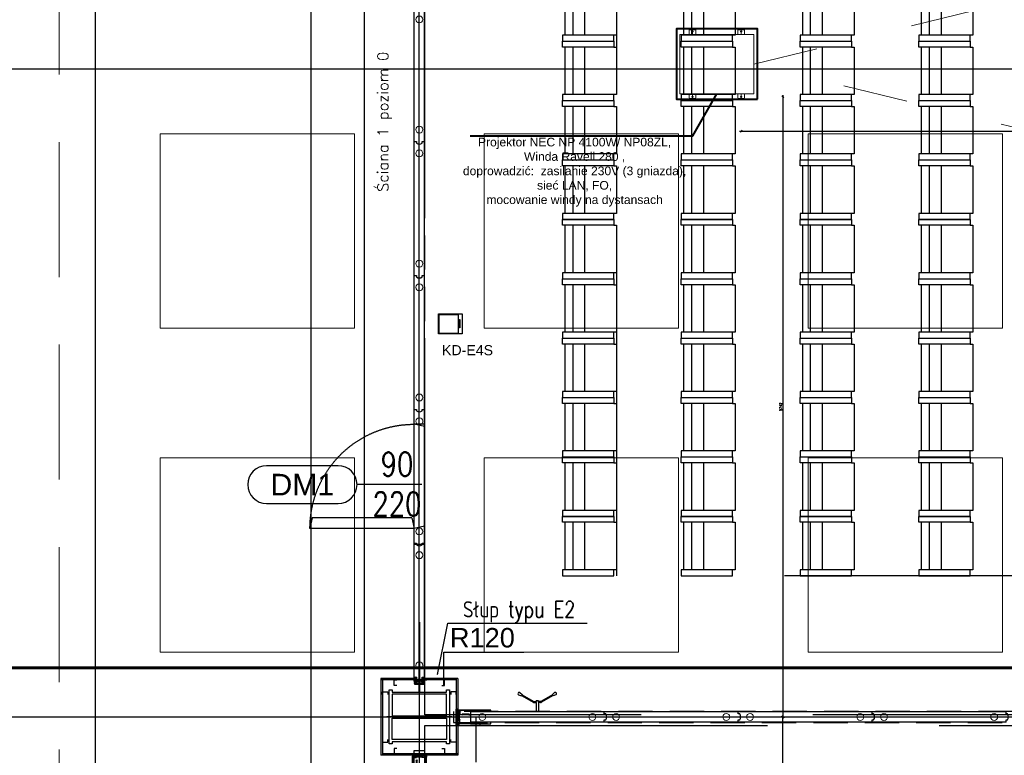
# Model space of a CAD drawing. Header units: centimetres. Extents: x -228435 to 111511, y -89367 to 428125.
# Tile 143 of 219: x -14240 to -5124, y 40645 to 47456. Entities that reach past the tile are written whole.
import ezdxf
from ezdxf.enums import TextEntityAlignment as Align
from ezdxf.xclip import XClip

# ---------------------------------------------------------------- set-up
doc = ezdxf.new("R2010")
doc.units = ezdxf.units.CM
doc.header["$LTSCALE"] = 50
doc.header["$XCLIPFRAME"] = 0
doc.header["$PDMODE"] = 35
doc.header["$PDSIZE"] = 0.1
for name, pattern in [('0_II 10 sal$0$HIDDEN', [9.525, 6.35, -3.175]), ('Balustrady$0$DASHED', [0.75, 0.5, -0.25]), ('CENTER', [2, 1.25, -0.25, 0.25, -0.25]), ('DASHDOT', [25.4, 12.7, -6.35, 0, -6.35]), ('DASHDOT2', [12.7, 6.35, -3.175, 0, -3.175]), ('DIN_STRICHPUNKT', [10.7, 5, -2.5, 0.7, -2.5]), ('HIDDEN', [9.525, 6.35, -3.175]), ('HIDDENX2', [19.05, 12.7, -6.35]), ('Kondygnacja +0$0$DASHDOT2', [12.7, 6.35, -3.175, 0, -3.175]), ('Kondygnacja -1$0$ACAD_ISO03W100', [30, 12, -18])]:
    doc.linetypes.add(name, pattern=pattern)
doc.layers.get('0').update_dxf_attribs({"color": 8})
doc.layers.get('DEFPOINTS').update_dxf_attribs({"color": 8})
for name, color, linetype in [('0_II 10 sal$0$ARCH_INFO_ETYK_DRZWI', 8, 'Continuous'), ('0_II 10 sal$0$ARCH_SIEDZENIA', 8, 'Continuous'), ('0_II 10 sal$0$ARCH_STROP', 8, 'Continuous'), ('0_II 10 sal$0$ARCH_WYPOSAŻENIE_INNE', 8, 'Continuous'), ('0_II 10 sal$0$ARCH_ŚCIANY_PRZESUWNE', 8, 'Continuous'), ('3', 8, 'Continuous'), ('ACHSEN', 8, 'DIN_STRICHPUNKT'), ('ARCH_GK', 8, 'Continuous'), ('ARCH_INFO_ODPORNOŚĆ OGNIOWA', 8, 'Continuous'), ('ARCH_INFO_OPISY', 8, 'Continuous'), ('ARCH_INFO_OSIE_IST', 8, 'DASHDOT2'), ('ARCH_SZYNY', 8, 'Continuous'), ('ARCH_WYKŁADZINA', 8, 'Continuous'), ('HUFCOR', 8, 'Continuous'), ('Hufcor szyny', 8, 'Kondygnacja +0$0$DASHDOT2'), ('Kondygnacja +0$0$ARCH_GK', 8, 'Continuous'), ('Kondygnacja +0$0$ARCH_INFO_ODPORNOŚĆ OGNIOWA', 8, 'Continuous'), ('Kondygnacja +0$0$ARCH_PROFILE', 8, 'Continuous'), ('Kondygnacja +0$0$ARCH_STAL_IST', 8, 'Continuous'), ('Kondygnacja +0$0$ARCH_ŚCIANY_PRZESUWNE', 8, 'Continuous'), ('KÖRPERKANTE', 8, 'Continuous'), ('Osie rzutów$0$ARCH_INFO_OSIE_OPISY_IST', 8, 'Continuous'), ('PANELE', 8, 'Continuous'), ('RYSUNKOWE_XREF', 8, 'Continuous'), ('SCHRAFFUR', 8, 'Continuous'), ('tabela', 8, 'Continuous'), ('VOLL', 8, 'Continuous')]:
    doc.layers.add(name, color=color, linetype=linetype)
for name, color, linetype, lineweight in [('2', 8, 'Continuous', 0), ('_SP KORYTA', 8, 'Continuous', 25), ('ARCH_LINIE PRZEKROJOWE', 8, 'Continuous', 25), ('ARCH_SUFITY_PODWIESZANE', 8, 'HIDDENX2', 9), ('osie', 8, 'CENTER', 13), ('SYSTEMY AV', 8, 'Continuous', 13), ('Wymiary', 8, 'Continuous', 15)]:
    doc.layers.add(name, color=color, linetype=linetype, lineweight=lineweight)
doc.layers.get('HUFCOR').off()
doc.styles.add('-1 sale konferencyjne$0$Arial', font='ARIAL.TTF')
doc.styles.add('0_II 10 sal$0$Arial', font='ARIAL.TTF')
doc.styles.add('0_II 10 sal$0$Romans', font='Romans.shx')
doc.styles.add('Arial', font='ARIAL.TTF')
doc.styles.add('Kondygnacja +0$0$Arial', font='ARIAL.TTF')
doc.styles.add('Kondygnacja +0$0$Standard', font='txt')
doc.styles.add('Romans', font='Romans.shx')
doc.styles.add('ROMANS-50-CM', font='romans.shx', dxfattribs={"width": 0.8, "height": 10})
doc.linetypes.add('SZYNA_LINE', pattern='A,12.7,-7.75,["SZYNA",Standard,S=2.54,R=0,X=-5.95,Y=-1.27],-7.75', length=28.2)
doc.dimstyles.new('ISO-25', dxfattribs={"dimtxt": 2.5, "dimasz": 2.5, "dimexe": 1.25, "dimexo": 0.625, "dimtad": 1, "dimtxsty": 'Standard', "dimcen": 2.5, "dimadec": 0, "dimazin": 0, "dimtfac": 1, "dimtmove": 0, "dimatfit": 3, "dimfxl": 0, "dimarcsym": 0})
doc.dimstyles.new('Kondygnacja +0$0$ISO-25', dxfattribs={"dimtxt": 2.5, "dimasz": 2.5, "dimexe": 1.25, "dimexo": 0.625, "dimtad": 1, "dimtxsty": 'Kondygnacja +0$0$Standard', "dimcen": 2.5, "dimadec": 0, "dimazin": 0, "dimtfac": 1, "dimtmove": 0, "dimatfit": 3, "dimfxl": 0, "dimarcsym": 0})
doc.dimstyles.new('Wymiary 1-200', dxfattribs={"dimtxt": 22, "dimasz": 20, "dimexe": 10, "dimexo": 0, "dimgap": 8, "dimtad": 1, "dimrnd": 0.5, "dimzin": 12, "dimdsep": 46, "dimtxsty": 'Romans', "dimblk": 'OBLIQUE', "dimcen": 0.5, "dimdle": 15, "dimclrt": 55, "dimazin": 0, "dimtfac": 1, "dimtmove": 1, "dimatfit": 3, "dimfxl": 0, "dimtolj": 1, "dimtzin": 0, "dimarcsym": 0})

# ---------------------------------------------------------------- blocks, each defined once
blk = doc.blocks.new('Linie przekrojowe')
at = {"layer": 'ARCH_LINIE PRZEKROJOWE', "linetype": 'DASHDOT', "ltscale": 5, "const_width": 3, "flags": 128}
blk.add_lwpolyline([(4872.32, 8645.5), (13243.79, 8645.5)], dxfattribs=at)
blk = doc.blocks.new('SU Lampy kwadratowe +0')
at = {"layer": 'ARCH_SUFITY_PODWIESZANE', "ltscale": 2.5}
for points in [[(10820, 9140), (11000, 9140), (11000, 8960), (10820, 8960)], [(11120, 9140), (11300, 9140), (11300, 8960), (11120, 8960)], [(11420, 9140), (11600, 9140), (11600, 8960), (11420, 8960)], [(10820, 8840), (11000, 8840), (11000, 8660), (10820, 8660)], [(11120, 8840), (11300, 8840), (11300, 8660), (11120, 8660)], [(11420, 8840), (11600, 8840), (11600, 8660), (11420, 8660)]]:
    blk.add_lwpolyline(points, close=True, dxfattribs=at)
blk = doc.blocks.new('0_II 10 sal$0$T-drzwi_lewe-200')
at = {"layer": '0_II 10 sal$0$ARCH_INFO_ETYK_DRZWI'}
blk.add_line((0, 0), (-60, 0), dxfattribs=at)
blk.add_lwpolyline([(-77.5, 17.5), (-143.68, 17.5, 1), (-143.68, -17.5), (-77.5, -17.5, 1)], format="xyb", close=True, dxfattribs=at)
at = {"layer": '0_II 10 sal$0$ARCH_INFO_ETYK_DRZWI', "color": 1, "style": '0_II 10 sal$0$Arial'}
blk.add_attdef('ADS_DRZWI:ODPORNOŚĆ_OGNIOWA', text='', height=20, rotation=90, dxfattribs=at).set_placement((56.44, 0.12), align=Align.BOTTOM_CENTER)
at = {"layer": '0_II 10 sal$0$ARCH_INFO_ETYK_DRZWI', "style": '0_II 10 sal$0$Romans', "width": 0.8}
for tag, p in [('ADS_DRZWI:SZEROKOŚĆ', (-23, 7.91)), ('ADS_DRZWI:WYSOKOŚĆ', (-23, -29))]:
    blk.add_attdef(tag, text='', height=22, dxfattribs=at).set_placement(p, align=Align.CENTER)
at = {"layer": '0_II 10 sal$0$ARCH_INFO_ETYK_DRZWI', "style": '0_II 10 sal$0$Arial'}
blk.add_attdef('ADS_DRZWI:SYMBOL', text='', height=20, dxfattribs=at).set_placement((-110.59, 0), align=Align.MIDDLE)
blk = doc.blocks.new('Kondygnacja +0$0$_Dot')
at = {"color": 0, "linetype": 'ByBlock', "lineweight": -2}
blk.add_line((-0.5, 0), (-1, 0), dxfattribs=at)
at = {"color": 0, "linetype": 'ByBlock', "const_width": 0.5}
blk.add_lwpolyline([(-0.25, 0, 1), (0.25, 0, 1)], format="xyb", close=True, dxfattribs=at)
blk = doc.blocks.new('A$C50B549AF')
at = {"layer": 'ARCH_SZYNY', "linetype": 'SZYNA_LINE', "ltscale": 2.5}
for p, q in [((4811.49, 3623.4, 630), (4811.49, 4764.9, 630)), ((4760.84, 1816.81, 23.41), (4760.84, 4748.16, 1260)), ((4846.99, 3600.4, 630), (5983.49, 3600.4, 630)), ((4863.72, 3600.4, 1260), (4863.72, 3558.45, 1260))]:
    blk.add_line(p, q, dxfattribs=at)
blk = doc.blocks.new('*U520')
at = {"layer": 'PANELE'}
for points in [[(0, 0), (0, -21), (-14, -21)], [(0, 0), (1240, 0)], [(1240, 0), (1240, -21), (1226, -21)], [(-14, -76), (0, -76), (0, -97)], [(1226, -76), (1240, -76), (1240, -97)], [(0, -97), (1240, -97)]]:
    blk.add_lwpolyline(points, dxfattribs=at)
for centre in [(23.5, -48.5), (1263.5, -48.5)]:
    blk.add_arc(centre, 46.5, 143.75628, 216.24372, dxfattribs=at)
at = {"layer": 'Wymiary'}
for centre in [(110, -48.5), (1130, -48.5)]:
    blk.add_circle(centre, 32, dxfattribs=at)
blk = doc.blocks.new('drzwi')
at = {"linetype": 'HIDDEN', "ltscale": 20}
for p, q in [((158, 97), (138, 0)), ((158, 97), (1082, 97)), ((1082, 97), (1102, 0)), ((138, 0), (1102, 0)), ((235, -20), (138, 0)), ((138, 0), (138, -964)), ((235, -20), (235, -944)), ((235, -944), (138, -964))]:
    blk.add_line(p, q, dxfattribs=at)
blk.add_arc((138, 0), 964, 270, 0, dxfattribs=at)
blk = doc.blocks.new('BEDIENHEBEL')
at = {"layer": 'KÖRPERKANTE'}
for p, q in [((-10, -85), (-10, 0)), ((-10, 0), (10, 0)), ((10, -85), (10, 0)), ((-145.3, -148.8), (-38.2, -87)), ((-30.7, -85), (-10, -85)), ((30.7, -85), (10, -85)), ((145.3, -148.8), (38.2, -87)), ((-172.8, -156.1), (-147.6, -146.7)), ((-160.3, -177.7), (-139.6, -160.6)), ((-139.3, -159.2), (-146.3, -147.1)), ((-140.3, -157.5), (-33.2, -95.7)), ((-30.7, -95), (-10, -95)), ((-10, -95), (-10, -100)), ((-10, -100), (10, -100)), ((30.7, -95), (10, -95)), ((10, -95), (10, -100)), ((140.3, -157.5), (33.2, -95.7)), ((139.3, -159.2), (146.3, -147.1)), ((160.3, -177.7), (139.6, -160.6)), ((172.8, -156.1), (147.6, -146.7))]:
    blk.add_line(p, q, dxfattribs=at)
for centre, radius, start, end in [((-30.7, -100), 15, 90, 120), ((-15.2, -90), 7.25, 316.39718, 43.60282), ((15.2, -90), 7.25, 136.39718, 223.60282), ((30.7, -100), 15, 60, 90), ((-166.6, -166.9), 12.5, 120, 300), ((-147.1, -147.6), 1, 30, 120), ((-140.1, -159.7), 1, 300, 30), ((-30.7, -100), 5, 90, 120), ((30.7, -100), 5, 60, 90), ((140.1, -159.7), 1, 150, 240), ((147.1, -147.6), 1, 60, 150), ((166.6, -166.9), 12.5, 240, 60)]:
    blk.add_arc(centre, radius, start, end, dxfattribs=at)
blk = doc.blocks.new('*U522')
at = {"layer": 'PANELE'}
for points in [[(0, 0), (0, -21), (-14, -21)], [(0, 0), (1240, 0)], [(1050, -97), (1050, -112), (1240, -112), (1240, 15), (1050, 15), (1050, 0)], [(-14, -76), (0, -76), (0, -97)], [(0, -97), (1240, -97)]]:
    blk.add_lwpolyline(points, dxfattribs=at)
blk.add_arc((23.5, -48.5), 46.5, 143.75628, 216.24372, dxfattribs=at)
at = {"layer": 'Wymiary'}
for centre in [(110, -48.5), (1130, -48.5)]:
    blk.add_circle(centre, 32, dxfattribs=at)
at = {"layer": 'PANELE'}
blk.add_blockref('BEDIENHEBEL', (620, -97), dxfattribs=at)
blk = doc.blocks.new('puszka e4s-538')
for points in [[(0, 29.1), (24.7, 29.1), (24.7, 0), (0, 0)], [(0.6, 28.4), (24.1, 28.4), (24.1, 4.7), (0.6, 4.7)], [(7.5, 3.2), (18, 3.2), (18, 2.7), (7.5, 2.7)]]:
    blk.add_lwpolyline(points, close=True)
blk = doc.blocks.new('puuuchy')
at = {"layer": '_SP KORYTA', "xscale": 0.375, "yscale": 0.375, "zscale": 0.375, "rotation": 90}
blk.add_blockref('puszka e4s-538', (-1180.22, 1977.31), dxfattribs=at)
blk = doc.blocks.new('cahbir 0')
at = {"layer": '_SP KORYTA', "xscale": 2, "yscale": 2, "zscale": 2}
blk.add_blockref('puuuchy', (-90, 120, -1290), dxfattribs=at)
at = {"layer": '_SP KORYTA', "style": 'Arial'}
blk.add_text('KD-E4S', height=9.375, dxfattribs=at).set_placement((-2469.03, 4054.92, -630))
blk = doc.blocks.new('A$C45FE2F59')
for p, q in [((0, 700), (-280, 700)), ((0, 700), (280, 700)), ((-324, 607.5), (-319, 612.5)), ((-324, 552.5), (-324, 607.5)), ((-284, 612.5), (-319, 612.5)), ((284, 612.5), (319, 612.5)), ((324, 607.5), (319, 612.5)), ((324, 552.5), (324, 607.5)), ((-324, 552.5), (-319, 547.5)), ((-284, 547.5), (-319, 547.5)), ((284, 547.5), (319, 547.5)), ((324, 552.5), (319, 547.5)), ((-324, 147.5), (-319, 152.5)), ((-324, 147.5), (-324, 92.5)), ((-284, 152.5), (-319, 152.5)), ((284, 152.5), (319, 152.5)), ((324, 147.5), (319, 152.5)), ((324, 147.5), (324, 92.5)), ((-324, 92.5), (-319, 87.5)), ((-284, 87.5), (-319, 87.5)), ((0, 0), (-280, 0)), ((0, 0), (280, 0)), ((284, 87.5), (319, 87.5)), ((324, 92.5), (319, 87.5)), ((45.3, 0), (-280, 0)), ((-277, 0), (277, 0)), ((280, 0), (127, 0))]:
    blk.add_line(p, q)
blk.add_lwpolyline([(-280, 700), (280, 700), (280, 0), (-280, 0)], close=True)
for centre, radius in [((-309, 580), 5.5), ((-309, 580), 5), ((309, 580), 5.5), ((309, 580), 5), ((-309, 120), 5.5), ((-309, 120), 5), ((309, 120), 5.5), ((309, 120), 5)]:
    blk.add_circle(centre, radius)
at = {"layer": 'osie'}
for p, q in [((-280, 580), (-329.6, 580)), ((-309, 580), (-309, 590)), ((-309, 580), (-309, 570)), ((280, 580), (329.6, 580)), ((309, 580), (309, 590)), ((309, 580), (309, 570)), ((-280, 120), (-329.6, 120)), ((-309, 120), (-309, 130)), ((-309, 120), (-309, 110)), ((280, 120), (329.6, 120)), ((309, 120), (309, 130)), ((309, 120), (309, 110))]:
    blk.add_line(p, q, dxfattribs=at)
blk = doc.blocks.new('0_II 10 sal$0$Miejsce_siedzące_2d')
at = {"color": 0, "linetype": 'ByBlock', "lineweight": -2}
for p, q in [((-26.4, 27.1), (26.4, 27.1)), ((-26.4, 12.5), (26.4, 12.5))]:
    blk.add_line(p, q, dxfattribs=at)
for points in [[(-26.4, 62.7), (-26.4, 0), (-33, 0), (-33, 62.7), (-26.4, 62.7), (-26.4, 66), (26.4, 66), (26.4, 62.7), (26.4, 0), (33, 0), (33, 62.7), (26.4, 62.7)], [(26.4, 3.3), (-26.4, 3.3)]]:
    blk.add_lwpolyline(points, dxfattribs=at)
blk = doc.blocks.new('Osie rzutów')
at = {"layer": 'ARCH_INFO_OSIE_IST', "ltscale": 10}
for p, q in [((11060, 12510), (11060, 4623.26)), ((4436.04, 9200), (15156.54, 9200)), ((11060, 8570), (11060, 8630)), ((4436.04, 8600), (15156.54, 8600)), ((11090, 8600), (11030, 8600))]:
    blk.add_line(p, q, dxfattribs=at)
blk = doc.blocks.new('A$C6FDA0163')
at = {"layer": 'RYSUNKOWE_XREF'}
blk.add_blockref('Osie rzutów', (-10460.03, -9819.05, -630), dxfattribs=at)
blk = doc.blocks.new('CLOSURE')
at = {"color": 7, "linetype": 'Continuous'}
for p, q in [((-2.3, 0), (-9.1, 0)), ((-2.3, 0), (-1.6, -0.7)), ((-10.3, -1.2), (-10.3, -2.5)), ((-10.3, -33.9), (-10.3, -40.3)), ((-9.3, -3.5), (-7.7, -3.5)), ((-7.8, -32.9), (-9.3, -32.9)), ((-9.3, -41.3), (-3.3, -41.3)), ((-7.9, -6.6), (-8.3, -6.6)), ((-8.2, -29.8), (-7.8, -29.8)), ((-7.9, -38.9), (-7.9, -36.5)), ((-7.9, -36.5), (177.3, -36.5)), ((-3.3, -38.9), (-7.9, -38.9)), ((-2.4, -12.1), (-2.4, -17.2)), ((-2.4, -17.2), (-1.4, -18.2)), ((-1.4, -18.2), (-2.4, -19.2)), ((-2.4, -19.2), (-2.4, -24.4)), ((-2.3, -40.3), (-2.3, -39.9)), ((-1.6, -0.7), (-1.6, -2.2)), ((-0.6, -3.2), (0, -3.2)), ((0, -29.1), (0, -3.2)), ((0, -34.1), (0, -32.1)), ((150.3, -34.1), (0, -34.1)), ((5.5, -30.1), (1, -30.1)), ((1, -31.1), (5.5, -31.1)), ((6, -30.6), (6, -30.6)), ((146.2, -30.5), (146.2, -30.6)), ((153, -30), (146.7, -30)), ((146.7, -31.1), (151, -31.1)), ((153.5, -31.2), (153.5, -30.5)), ((155.9, -30.5), (155.9, -31.2)), ((162.8, -34.1), (159.1, -34.1)), ((166, -31.2), (166, -30.5)), ((168.4, -30.5), (168.4, -31.2)), ((178.7, -34.1), (171.6, -34.1)), ((171.7, -39.9), (171.7, -40.3)), ((177.3, -38.9), (172.7, -38.9)), ((172.7, -41.3), (178.7, -41.3)), ((177.3, -36.5), (177.3, -38.9)), ((179.7, -40.3), (179.7, -35.1))]:
    blk.add_line(p, q, dxfattribs=at)
for centre, radius, start, end in [((-9.1, -1.2), 1.2, 90, 180), ((-9.3, -2.5), 1, 180, 270), ((-9.3, -33.9), 1, 90, 180), ((-9.3, -40.3), 1, 180, 270), ((-8.3, -7.6), 1, 90, 217.57521), ((-8.2, -28.8), 1, 140.52424, 270), ((-5.1, -5.1), 5.01, 217.57521, 275.73034), ((-5.1, -31.3), 5.01, 84.26986, 140.52424), ((-7.9, -7.6), 1, 40.70803, 90), ((-7.8, -28.8), 1, 270, 317.15636), ((-7.8, -33.9), 1, 42.84364, 90), ((-7.7, -2.5), 1, 270, 314.94418), ((-5.1, -5.1), 2.75, 220.70803, 134.94418), ((-5.1, -31.3), 2.75, 222.84364, 137.15636), ((-4.4, -12.1), 2, 0, 95.73034), ((-4.4, -24.4), 2, 264.26986, 0), ((-3.3, -39.9), 1, 0, 90), ((-3.3, -40.3), 1, 270, 0), ((-0.6, -2.2), 1, 180, 270), ((1, -29.1), 1, 180, 270), ((1, -32.1), 1, 90, 180), ((5.5, -30.6), 0.5, 0, 90), ((5.5, -30.6), 0.5, 270, 0), ((146.7, -30.5), 0.5, 90, 180), ((146.7, -30.6), 0.5, 180, 270), ((150.3, -33.1), 1, 270, 3.26413), ((151, -31.6), 0.5, 341.31431, 90), ((154.7, -32.8), 3.4, 161.31431, 183.26413), ((154.7, -32.8), 1.75, 143.1301, 36.8699), ((153, -30.5), 0.5, 0, 90), ((152.5, -31.2), 1, 323.1301, 0), ((156.4, -30.5), 0.5, 54.1117, 180), ((156.9, -31.2), 1, 180, 216.8699), ((154.7, -32.8), 3.4, 356.73587, 54.1117), ((159.1, -33.1), 1, 176.73587, 270), ((162.8, -33.1), 1, 270, 3.26413), ((167.2, -32.8), 3.4, 125.8883, 183.26413), ((165.5, -30.5), 0.5, 0, 125.8883), ((167.2, -32.8), 1.75, 143.1301, 36.8699), ((165, -31.2), 1, 323.1301, 0), ((168.9, -30.5), 0.5, 54.1117, 180), ((169.4, -31.2), 1, 180, 216.8699), ((167.2, -32.8), 3.4, 356.73587, 54.1117), ((171.6, -33.1), 1, 176.73587, 270), ((172.7, -39.9), 1, 90, 180), ((172.7, -40.3), 1, 180, 270), ((178.7, -35.1), 1, 0, 90), ((178.7, -40.3), 1, 270, 0)]:
    blk.add_arc(centre, radius, start, end, dxfattribs=at)
blk = doc.blocks.new('hufcor detal 2')
at = {"layer": 'SCHRAFFUR'}
h = blk.add_hatch(dxfattribs=at)
h.set_pattern_fill('ANSI34', color=256, scale=10, style=0)
h.set_pattern_definition([(45, (-9731.639, 331.908), (-5.303301, 5.303301), []), (45, (-9729.871, 331.908), (-5.303301, 5.303301), []), (45, (-9728.1034, 331.908), (-5.303301, 5.303301), []), (45, (-9726.3356, 331.908), (-5.303301, 5.303301), [])])
h.paths.add_polyline_path([(-4.1, 11.6), (-8.1, 11.6), (-8.1, 0.6), (-4.1, 0.6)])
h.paths.add_polyline_path([(-4.1, 0.6), (-8.1, 0.6), (-8.1, -10.4), (-4.1, -10.4)])
at = {"layer": 'VOLL'}
for points in [[(-5.3, 30), (-97.9, 30), (-97.9, 31.2), (-5.3, 31.2)], [(-5.3, -29.9), (-5.3, -28.7), (-97.9, -28.7), (-97.9, -29.9)]]:
    blk.add_hatch(color=256, dxfattribs=at).paths.add_polyline_path(points)
at = {"layer": '2'}
for p, q in [((-96.6, 25.3), (-96.6, 25.2)), ((-93.3, 27.5), (-93.5, 26.6)), ((-92.7, 27.4), (-93, 26.3)), ((-86.8, 27.4), (-86.5, 26.3)), ((-86.2, 27.5), (-86, 26.6)), ((-82.9, 25.3), (-82.9, 25.2))]:
    blk.add_line(p, q, dxfattribs=at)
for centre, radius, start, end in [((-96.5, 25.2), 0.15, 81.6479, 164.0608), ((-96.5, 25.2), 0.15, 164.0608, 254.4521), ((-95.7, 27.8), 2.49, 252.0018, 332.2702), ((-95.4, 27.5), 2.67, 245.6965, 334.3626), ((-92.9, 28.1), 0.8, 285.0434, 236.2841), ((-86.6, 28.1), 0.8, 303.7159, 254.9566), ((-84.1, 27.5), 2.67, 205.6374, 294.3035), ((-83.8, 27.8), 2.49, 207.7298, 287.9982), ((-83, 25.2), 0.15, 15.9392, 98.3521), ((-83, 25.2), 0.15, 285.5479, 15.9392)]:
    blk.add_arc(centre, radius, start, end, dxfattribs=at)
at = {"layer": '3'}
for centre, radius, start, end in [((-11.1, -0.1), 11.1, 308.9452, 51.0548), ((-11, -0.1), 10.6, 310.6017, 49.3983)]:
    blk.add_arc(centre, radius, start, end, dxfattribs=at)
at = {"layer": 'ACHSEN', "ltscale": 5}
blk.add_line((53.1, 0.6), (-268.8, 0.6), dxfattribs=at)
at = {"layer": 'ARCH_GK', "linetype": 'Continuous', "lineweight": -3}
for p, q in [((0.3, 17.1), (0.3, 35)), ((0.3, 35), (0.3, -33.7))]:
    blk.add_line(p, q, dxfattribs=at)
for points in [[(0.3, 35), (2.7, 35), (3, 36.7), (3.3, 35)], [(6.4, 35), (3.9, 35), (3.5, 33.3), (3.3, 35)], [(6.3, 17.1), (6.3, 35)], [(6.3, 35), (6.3, -33.7)], [(0.3, -33.7), (2.7, -33.7), (3, -35.5), (3.3, -33.7)], [(6.4, -33.7), (3.9, -33.7), (3.5, -32), (3.3, -33.7)]]:
    blk.add_lwpolyline(points, dxfattribs=at)
at = {"layer": 'VOLL'}
for p, q in [((-96.8, 31.2), (-6.5, 31.2)), ((-8.1, 11.6), (-8.1, -10.4)), ((-8.1, 11.6), (-4.1, 11.6)), ((-4.1, 11.6), (-4.1, -10.4)), ((-48.1, -6.8), (-53, -10.2)), ((-48.1, -13.6), (-53, -10.2)), ((-48.1, -9.2), (-48.1, -6.8)), ((-48.1, -9.2), (-23.8, -9.2)), ((-48.1, -11.2), (-23.8, -11.2)), ((-48.1, -11.2), (-48.1, -13.6)), ((-23.8, -6.8), (-18.8, -10.2)), ((-23.8, -9.2), (-23.8, -6.8)), ((-23.8, -13.6), (-18.8, -10.2)), ((-23.8, -11.2), (-23.8, -13.6)), ((-8.1, -10.4), (-4.1, -10.4))]:
    blk.add_line(p, q, dxfattribs=at)
for points in [[(-3, 27.1), (-5.7, 27.1, -7.740139), (-5.7, 27.7), (-3, 27.7, -0.445604), (-3, 14), (-5.7, 14, -7.740139), (-5.7, 14.6), (-3, 14.6, 0.483874)], [(-3, -25.9), (-5.7, -25.9, 7.740139), (-5.7, -26.4), (-3, -26.4, 0.445604), (-3, -12.7), (-5.7, -12.7, 7.740139), (-5.7, -13.3), (-3, -13.3, -0.406168)]]:
    blk.add_lwpolyline(points, format="xyb", close=True, dxfattribs=at)
blk.add_lwpolyline([(-97.9, -28.7), (-5.3, -28.7), (-5.3, -29.9), (-97.9, -29.9)], close=True, dxfattribs=at)
at = {"layer": 'VOLL', "xscale": 0.5, "yscale": 0.5000000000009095, "zscale": 0.5000000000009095, "rotation": 180}
blk.add_blockref('CLOSURE', (-9.3, 11.7), dxfattribs=at)
at = {"layer": 'VOLL', "xscale": -0.5, "yscale": 0.5000000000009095, "zscale": 0.5000000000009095}
blk.add_blockref('CLOSURE', (-9.3, -10.4), dxfattribs=at)
blk = doc.blocks.new('VERT-NEU')
at = {"layer": 'KÖRPERKANTE'}
for p, q in [((-24.5, 48.4), (-36.3, 48.4)), ((-36.3, 48.4), (-36.3, 46.1)), ((-33.5, 46.1), (-36.3, 46.1)), ((-36.3, 31), (-33.5, 31)), ((-36.3, 28.6), (-36.3, 31)), ((-20.8, 28.6), (-36.3, 28.6)), ((-33.5, 31), (-33.5, 46.1)), ((-30.3, 46), (-30.3, 33)), ((-24.5, 46), (-30.3, 46)), ((-30.3, 33), (-6.4, 33)), ((-23.3, 47.2), (-23.3, 47.2)), ((-13.1, 20.8), (-20.8, 28.6)), ((-14.2, 25.2), (-11.4, 22.4)), ((-8.6, 28.6), (-12.8, 28.6)), ((-11.4, 20.8), (-11.5, 20.8)), ((-8.1, 19.5), (-8.1, 28.1)), ((0, 25.5), (-6.4, 33)), ((-6.1, 19.5), (-6.1, 25.8)), ((-5.3, 26.1), (-3.2, 24)), ((-3.2, 24), (-3.2, 0)), ((-3.2, -24), (-3.2, 0)), ((7, 25.5), (0, 25.5)), ((0, 23.2), (0, 0)), ((0, 23.2), (5.5, 23.2)), ((0, -23.2), (0, 0)), ((5.5, 20.9), (5.5, 23.2)), ((7.8, 20.9), (5.5, 20.9)), ((7.8, 24.8), (7.8, 20.9)), ((-20.8, -28.6), (-36.3, -28.6)), ((-36.3, -28.6), (-36.3, -31)), ((-36.3, -31), (-33.5, -31)), ((-36.3, -46.1), (-36.3, -48.4)), ((-33.5, -46.1), (-36.3, -46.1)), ((-24.5, -48.4), (-36.3, -48.4)), ((-33.5, -31), (-33.5, -46.1)), ((-30.3, -33), (-6.4, -33)), ((-30.3, -46), (-30.3, -33)), ((-24.5, -46), (-30.3, -46)), ((-23.3, -47.2), (-23.3, -47.2)), ((-13.1, -20.8), (-20.8, -28.6)), ((-14.2, -25.2), (-11.4, -22.4)), ((-8.6, -28.6), (-12.8, -28.6)), ((-8.1, -19.5), (-8.1, -28.1)), ((-6.4, -33), (0, -25.5)), ((-6.1, -19.5), (-6.1, -25.8)), ((-5.3, -26.1), (-3.2, -24)), ((0, -23.2), (5.5, -23.2)), ((7, -25.5), (0, -25.5)), ((7.8, -20.9), (5.5, -20.9)), ((5.5, -20.9), (5.5, -23.2)), ((7.8, -24.8), (7.8, -20.9))]:
    blk.add_line(p, q, dxfattribs=at)
at = {"layer": 'KÖRPERKANTE', "linetype": 'ByBlock'}
for p, q in [((2, -23.2), (3.1, -23.2)), ((2, -25.5), (3.1, -25.5))]:
    blk.add_line(p, q, dxfattribs=at)
at = {"layer": 'KÖRPERKANTE'}
for centre, radius, start, end in [((-24.5, 47.2), 1.2, 360, 90), ((-24.5, 47.2), 1.2, 270, 360), ((-12.8, 26.6), 2, 90, 225), ((-12.3, 21.6), 1.12, 225, 315), ((-12.2, 21.6), 1.12, 315, 45), ((-8.6, 28.1), 0.5, 360, 90), ((-7.1, 19.5), 1, 180, 360), ((-5.6, 25.8), 0.5, 45, 180), ((7, 24.8), 0.762, 0, 90), ((-24.5, -47.2), 1.2, 0, 90), ((-24.5, -47.2), 1.2, 270, 0), ((-12.8, -26.6), 2, 135, 270), ((-12.3, -21.6), 1.12, 45, 135), ((-12.2, -21.6), 1.12, 315, 45), ((-8.6, -28.1), 0.5, 270, 0), ((-7.1, -19.5), 1, 0, 180), ((-5.6, -25.8), 0.5, 180, 315), ((7, -24.8), 0.762, 270, 0)]:
    blk.add_arc(centre, radius, start, end, dxfattribs=at)
blk = doc.blocks.new('hufcor detal 1')
at = {"layer": 'VOLL'}
h = blk.add_hatch(color=256, dxfattribs=at)
h.paths.add_polyline_path([(-5.8, -6.1), (-5.8, -3.2, 0.427595), (-6.4, -2.6, 0.427595), (-7, -3.2), (-7, -6.4), (-5.5, -10.4, -0.519458), (-5.6, -10.6), (-6.5, -10.6, 0.414214), (-7, -11.1), (-7, -16.5), (-5.9, -16.5), (-5.9, -11.5), (-4.7, -11.5), (-4.7, -12.6), (-4.1, -12.6), (-4.1, -10.9)])
h.paths.add_polyline_path([(-5.9, -16.5), (-7, -16.5), (-7, -21.9, 0.414214), (-6.5, -22.4), (-5.6, -22.4, -0.519458), (-5.5, -22.6), (-7, -26.6), (-7, -29.8, 0.427595), (-6.4, -30.4, 0.427595), (-5.8, -29.8), (-5.8, -26.9), (-4.1, -22.1), (-4.1, -20.4), (-4.7, -20.4), (-4.7, -21.5), (-5.9, -21.5)])
at = {"layer": 'ACHSEN', "ltscale": 5}
blk.add_line((261.6, -16.5), (-60.4, -16.5), dxfattribs=at)
at = {"layer": 'ARCH_GK', "linetype": 'Continuous', "lineweight": -3}
blk.add_line((0, 0), (-6.2, 0), dxfattribs=at)
for points in [[(-10, 0), (0, 0)], [(-6.2, 17.9), (-3.7, 17.9), (-3.3, 19.6), (-3.1, 17.9)], [(-6.2, 0), (-6.2, 17.9)], [(0, 17.9), (-2.5, 17.9), (-2.8, 16.1), (-3.1, 17.9)], [(0, 0), (0, 17.9)], [(-6.2, -33), (-6.2, -50.9)], [(0, -33), (0, -50.9)], [(-6.2, -50.9), (-3.7, -50.9), (-3.3, -52.6), (-3.1, -50.9)], [(0, -50.9), (-2.5, -50.9), (-2.8, -49.1), (-3.1, -50.9)]]:
    blk.add_lwpolyline(points, dxfattribs=at)
at = {"layer": 'KÖRPERKANTE'}
for p, q in [((-7, -3.2), (-7, -6.4)), ((-5.5, -10.4), (-7, -6.4)), ((-7, -11.1), (-7, -21.9)), ((-7, -26.6), (-5.5, -22.6)), ((-7, -29.8), (-7, -26.6)), ((-6.5, -10.6), (-5.6, -10.6)), ((-6.5, -22.4), (-5.6, -22.4)), ((-6.4, -2.6), (-6.4, -2.6)), ((-6.4, -30.4), (-6.4, -30.4)), ((-5.9, -11.5), (-5.9, -21.5)), ((-4.7, -11.5), (-5.9, -11.5)), ((-5.9, -21.5), (-4.7, -21.5)), ((-5.8, -3.2), (-5.8, -6.1)), ((-5.8, -6.1), (-4.1, -10.9)), ((-4.1, -22.1), (-5.8, -26.9)), ((-5.8, -29.8), (-5.8, -26.9)), ((-4.7, -12.6), (-4.7, -11.5)), ((-4.1, -12.6), (-4.7, -12.6)), ((-4.1, -20.4), (-4.7, -20.4)), ((-4.7, -21.5), (-4.7, -20.4)), ((-4.1, -12.6), (-4.1, -10.9)), ((-4.1, -22.1), (-4.1, -20.4))]:
    blk.add_line(p, q, dxfattribs=at)
for centre, radius, start, end in [((-6.4, -3.2), 0.55, 90, 180), ((-6.5, -11.1), 0.55, 90, 180), ((-6.5, -21.9), 0.55, 180, 270), ((-6.4, -29.8), 0.55, 180, 270), ((-6.4, -3.2), 0.55, 0, 90), ((-6.4, -29.8), 0.55, 270, 0), ((-5.6, -10.5), 0.1, 270, 19.8), ((-5.6, -22.5), 0.1, 340.2, 90)]:
    blk.add_arc(centre, radius, start, end, dxfattribs=at)
at = {"layer": 'VOLL'}
for p, q in [((3.9, 6.5), (3.9, 0.5)), ((3.9, -39.5), (3.9, -33.5))]:
    blk.add_line(p, q, dxfattribs=at)
at = {"layer": 'VOLL', "xscale": -0.5, "yscale": 0.5000000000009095, "zscale": 0.5000000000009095}
blk.add_blockref('VERT-NEU', (-11.2, -16.5), dxfattribs=at)
blk = doc.blocks.new('_Oblique')
at = {"color": 0, "linetype": 'ByBlock', "lineweight": -2}
blk.add_line((-0.5, -0.5), (0.5, 0.5), dxfattribs=at)
blk = doc.blocks.new('*D1212')
at = {"layer": 'DEFPOINTS', "color": 0, "lineweight": 40}
for p in [(-7610, 41000, 6300), (-7175, 41000), (-7610, 35230, 12600)]:
    blk.add_point(p, dxfattribs=at)
at = {"layer": 'SYSTEMY AV', "color": 0, "lineweight": -2}
for p, q in [((-7175, 35215), (-7175, 41015)), ((-7166.8, 41000), (-7165, 41000)), ((-7165.9, 35230), (-7165, 35230))]:
    blk.add_line(p, q, dxfattribs=at)
at = {"layer": 'SYSTEMY AV', "color": 0, "lineweight": -2, "xscale": 20, "yscale": 20, "zscale": 20}
for p, rotation in [((-7175, 41000), 90), ((-7175, 35230), 270)]:
    blk.add_blockref('_Oblique', p, dxfattribs=dict(at, rotation=rotation))
at = {"layer": 'SYSTEMY AV', "color": 55, "lineweight": 40, "insert": (-7194, 38115), "char_height": 22, "attachment_point": 5, "rotation": 90, "style": 'Romans'}
blk.add_mtext('\\A1;5770', dxfattribs=at)
blk = doc.blocks.new('*D1216')
at = {"layer": 'DEFPOINTS', "color": 0, "lineweight": 40}
for p in [(-7560, 46742.2, 6300), (1460, 46742.2, 6300), (1460, 46423.2)]:
    blk.add_point(p, dxfattribs=at)
at = {"layer": 'SYSTEMY AV', "color": 0, "lineweight": -2}
for p, q in [((-7575, 46423.2), (1475, 46423.2)), ((-7560, 46414.6), (-7560, 46413.2)), ((1460, 46414.6), (1460, 46413.2))]:
    blk.add_line(p, q, dxfattribs=at)
at = {"layer": 'SYSTEMY AV', "color": 0, "lineweight": -2, "xscale": 20, "yscale": 20, "zscale": 20, "rotation": 180}
blk.add_blockref('_Oblique', (-7560, 46423.2), dxfattribs=at)
at = {"layer": 'SYSTEMY AV', "color": 0, "lineweight": -2, "xscale": 20, "yscale": 20, "zscale": 20}
blk.add_blockref('_Oblique', (1460, 46423.2), dxfattribs=at)
at = {"layer": 'SYSTEMY AV', "color": 55, "lineweight": 40, "insert": (-3050, 46442.2), "char_height": 22, "attachment_point": 5, "style": 'Romans'}
blk.add_mtext('\\A1;9020', dxfattribs=at)
blk = doc.blocks.new('*D1218')
at = {"layer": 'DEFPOINTS', "color": 0, "lineweight": 40}
for p in [(-7560, 46742.2, 6300), (-7611.5, 41000, 6300), (-7175, 41000)]:
    blk.add_point(p, dxfattribs=at)
at = {"layer": 'SYSTEMY AV', "color": 0, "lineweight": -2}
for p, q in [((-7175, 46757.2), (-7175, 40985)), ((-7166.6, 46742.2), (-7165, 46742.2)), ((-7166.8, 41000), (-7165, 41000))]:
    blk.add_line(p, q, dxfattribs=at)
at = {"layer": 'SYSTEMY AV', "color": 0, "lineweight": -2, "xscale": 20, "yscale": 20, "zscale": 20}
for p, rotation in [((-7175, 46742.2), 90), ((-7175, 41000), 270)]:
    blk.add_blockref('_Oblique', p, dxfattribs=dict(at, rotation=rotation))
at = {"layer": 'SYSTEMY AV', "color": 55, "lineweight": 40, "insert": (-7194, 43871.1), "char_height": 22, "attachment_point": 5, "rotation": 90, "style": 'Romans'}
blk.add_mtext('\\A1;5742', dxfattribs=at)

msp = doc.modelspace()

# ---------------------------------------------------------------- linework, layer by layer
at = {"linetype": 'Balustrady$0$DASHED', "lineweight": 20, "ltscale": 50, "elevation": -5670}
msp.add_lwpolyline([(-19219.92022, 53823.48574), (-13875.78762, 53823.48574), (-13875.78762, 34373.38665), (-19219.92022, 34373.38665)], close=True, dxfattribs=at)
at = {"layer": '0_II 10 sal$0$ARCH_WYPOSAŻENIE_INNE', "linetype": '0_II 10 sal$0$HIDDEN', "ltscale": 10, "elevation": 630}
for points in [[(8160, 52920), (8160, 41020), (1880, 41020), (1880, 41360), (1040, 41360), (1040, 41020), (-10490, 41020), (-10490, 52920), (1040, 52920), (1040, 52580), (1880, 52580), (1880, 52920)], [(-8709.98706, 51657.5), (5540.01294, 51657.5), (5540.01294, 42307.5), (-8709.98706, 42307.5)], [(8160, 40920), (8160, 29020), (1880, 29020), (1880, 29360), (1040, 29360), (1040, 29020), (-10490, 29020), (-10490, 40920), (1040, 40920), (1040, 40580), (1880, 40580), (1880, 40920)]]:
    msp.add_lwpolyline(points, close=True, dxfattribs=at)
at = {"layer": '0_II 10 sal$0$ARCH_ŚCIANY_PRZESUWNE', "linetype": '0_II 10 sal$0$HIDDEN', "lineweight": -3}
for p, q in [((-10590, 50077, -5670), (-10590, 43713, -5670)), ((-10490, 43713, -5670), (-10490, 50077, -5670)), ((-10590, 43713, -5670), (-10490, 43713, -5670)), ((-10490, 42597, -5670), (-10590, 42597, -5670)), ((-10590, 42597, -5670), (-10590, 41315, 630)), ((-10490, 41315, 630), (-10490, 42597, -5670)), ((-10590, 41315, 630), (-10490, 41315, 630)), ((-10225, 41050, 630), (-10225, 40950, 630)), ((1145, 41050, 630), (-10225, 41050, 630)), ((-10225, 40950, 630), (1145, 40950, 630)), ((-10490, 40685, 630), (-10590, 40685, 630)), ((-10590, 40685, 630), (-10590, 39193, -5670)), ((-10490, 39193, -5670), (-10490, 40685, 630))]:
    msp.add_line(p, q, dxfattribs=at)
at = {"layer": 'ARCH_WYKŁADZINA', "linetype": 'Continuous', "lineweight": -3}
for p, q in [((-11540, 17000, 630), (-11540, 70500, 630)), ((-13540, 68500, 630), (-13540, 19000, 630))]:
    msp.add_line(p, q, dxfattribs=at)
at = {"layer": 'Kondygnacja +0$0$ARCH_GK', "elevation": 630}
for points in [[(-10895, 41355), (-10895, 40645)], [(-10590, 41355), (-10895, 41355)], [(-10590, 41342.5), (-10895, 41342.5)], [(-10882.5, 41342.5), (-10882.5, 40645)], [(-10185, 41355), (-10490, 41355)], [(-10197.5, 41342.5), (-10490, 41342.5)], [(-10197.5, 41355), (-10197.5, 40950)], [(-10185, 41355), (-10185, 40950)], [(-10197.5, 40950), (-10197.5, 40657.5)], [(-10185, 40950), (-10185, 40645)], [(-10590, 40645), (-10895, 40645)], [(-10590, 40657.5), (-10882.5, 40657.5)], [(-10185, 40657.5), (-10590, 40657.5)], [(-10185, 40645), (-10590, 40645)]]:
    msp.add_lwpolyline(points, dxfattribs=at)
at = {"layer": 'Kondygnacja +0$0$ARCH_PROFILE', "elevation": 630}
for points in [[(-10747.5, 41292.5), (-10772.5, 41292.5), (-10772.5, 41342.5), (-10747.5, 41342.5)], [(-10332.5, 41292.5), (-10307.5, 41292.5), (-10307.5, 41342.5), (-10332.5, 41342.5)], [(-10882.5, 41207.5), (-10882.5, 41232.5), (-10832.5, 41232.5), (-10832.5, 41207.5)], [(-10197.5, 41207.5), (-10197.5, 41232.5), (-10247.5, 41232.5), (-10247.5, 41207.5)], [(-10882.5, 40792.5), (-10882.5, 40767.5), (-10832.5, 40767.5), (-10832.5, 40792.5)], [(-10197.5, 40792.5), (-10197.5, 40767.5), (-10247.5, 40767.5), (-10247.5, 40792.5)], [(-10747.5, 40707.5), (-10772.5, 40707.5), (-10772.5, 40657.5), (-10747.5, 40657.5)], [(-10332.5, 40707.5), (-10307.5, 40707.5), (-10307.5, 40657.5), (-10332.5, 40657.5)]]:
    msp.add_lwpolyline(points, dxfattribs=at)
at = {"layer": 'Kondygnacja +0$0$ARCH_STAL_IST', "elevation": 630}
for points in [[(-10260, 41250), (-10260, 40750), (-10290, 40750), (-10290, 40770), (-10790, 40770), (-10790, 40750), (-10820, 40750), (-10820, 41250), (-10790, 41250), (-10790, 41230), (-10290, 41230), (-10290, 41250)], [(-10290, 41210), (-10790, 41210), (-10790, 41010), (-10290, 41010)], [(-10790, 40990), (-10290, 40990), (-10290, 40790), (-10790, 40790)]]:
    msp.add_lwpolyline(points, close=True, dxfattribs=at)
at = {"layer": 'Kondygnacja +0$0$ARCH_ŚCIANY_PRZESUWNE', "elevation": 630}
for points in [[(-10585.4993, 41355), (-10585.4993, 41302.5), (-10494.5007, 41302.5), (-10494.5007, 41355)], [(-10572.9993, 41355), (-10572.9993, 41315), (-10507.0007, 41315), (-10507.0007, 41355)]]:
    msp.add_lwpolyline(points, dxfattribs=at)
at = {"layer": 'SYSTEMY AV', "linetype": 'Kondygnacja -1$0$ACAD_ISO03W100', "elevation": -12270}
msp.add_lwpolyline([(-1654.45071, 45641.61419), (-7442.4, 47045), (-1654.45315, 48448.38581)], dxfattribs=at)
at = {"layer": 'SYSTEMY AV', "lineweight": 40, "elevation": 630}
msp.add_lwpolyline([(-7410.4, 46720), (-7410.4, 47370), (-8160.4, 47370), (-8160.4, 46720)], close=True, dxfattribs=at)
at = {"layer": 'SYSTEMY AV', "lineweight": 40, "elevation": -5670}
msp.add_lwpolyline([(-10069.17416, 46381.6024), (-8007.52716, 46381.6024), (-7785.4, 46770.6)], dxfattribs=at)

# ---------------------------------------------------------------- block references
at = {"xscale": 10, "yscale": 10, "zscale": 10}
for name, p in [('Linie przekrojowe', (-121065, -45000, -5670)), ('cahbir 0', (14360, 3800.00982, 630))]:
    msp.add_blockref(name, p, dxfattribs=at)
ref = msp.add_blockref('A$C6FDA0163', (-16540, 53190.5, 630), dxfattribs=dict(xscale=10, yscale=10, zscale=10))
XClip(ref).set_block_clipping_path([(-400.031931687, -2219.05), (399.968068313, 380.95)])
at = {"layer": '0_II 10 sal$0$ARCH_SIEDZENIA', "linetype": 'Continuous', "lineweight": -3, "xscale": 8.328285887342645, "yscale": 7.571168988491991, "zscale": 10, "rotation": 270}
for p in [(-9215, 47532.5, -5970), (-8115, 47532.5, -5970), (-7015, 47532.5, -5970), (-5915, 47532.5, -5970), (-9215, 46982.5, -5970), (-8115, 46982.5, -5970), (-7015, 46982.5, -5970), (-5915, 46982.5, -5970), (-9215, 46432.5, -5970), (-8115, 46432.5, -5970), (-7015, 46432.5, -5970), (-5915, 46432.5, -5970), (-9215, 45882.5, -5970), (-8115, 45882.5, -5970), (-7015, 45882.5, -5970), (-5915, 45882.5, -5970), (-9215, 45332.5, -5970), (-8115, 45332.5, -5970), (-7015, 45332.5, -5970), (-5915, 45332.5, -5970), (-9215, 44782.5, -5970), (-8115, 44782.5, -5970), (-7015, 44782.5, -5970), (-5915, 44782.5, -5970), (-9215, 44232.5, -5970), (-8115, 44232.5, -5970), (-7015, 44232.5, -5970), (-5915, 44232.5, -5970), (-9215, 43682.5, -5970), (-8115, 43682.5, -5970), (-7015, 43682.5, -5970), (-5915, 43682.5, -5970), (-9215, 43132.5, -5970), (-8115, 43132.5, -5970), (-7015, 43132.5, -5970), (-5915, 43132.5, -5970), (-9215, 42582.5, -5970), (-8115, 42582.5, -5970), (-7015, 42582.5, -5970), (-5915, 42582.5, -5970)]:
    msp.add_blockref('0_II 10 sal$0$Miejsce_siedzące_2d', p, dxfattribs=at)
at = {"layer": '0_II 10 sal$0$ARCH_STROP', "linetype": 'Continuous', "lineweight": -3}
ref = msp.add_blockref('0_II 10 sal$0$T-drzwi_lewe-200', (-10517.05294, 43151.18419, -5670), dxfattribs=dict(at, xscale=10, yscale=10, zscale=10))
ref.add_attrib('ADS_DRZWI:SYMBOL', 'DM1', dxfattribs={"layer": '0_II 10 sal$0$ARCH_INFO_ETYK_DRZWI', "height": 200, "style": '0_II 10 sal$0$Arial'}).set_placement((-11622.93707, 43151.18419, -5670), align=Align.MIDDLE)
ref.add_attrib('ADS_DRZWI:SZEROKOŚĆ', '90', dxfattribs={"layer": '0_II 10 sal$0$ARCH_INFO_ETYK_DRZWI', "height": 220, "style": '0_II 10 sal$0$Romans', "width": 0.8}).set_placement((-10747.05294, 43230.28707, -5670), align=Align.CENTER)
ref.add_attrib('ADS_DRZWI:WYSOKOŚĆ', '220', dxfattribs={"layer": '0_II 10 sal$0$ARCH_INFO_ETYK_DRZWI', "height": 220, "style": '0_II 10 sal$0$Romans', "width": 0.8}).set_placement((-10747.05294, 42861.18419, -5670), align=Align.CENTER)
at = {"layer": 'ARCH_SUFITY_PODWIESZANE', "ltscale": 2.5, "xscale": 10, "yscale": 10, "zscale": 10}
msp.add_blockref('SU Lampy kwadratowe +0', (-121140, -45000, -5670), dxfattribs=at)
at = {"layer": 'HUFCOR', "xscale": 10, "yscale": 10, "zscale": 10}
msp.add_blockref('A$C50B549AF', (-58654.9183, 4996.03602, -5670), dxfattribs=at)
at = {"layer": 'Osie rzutów$0$ARCH_INFO_OSIE_OPISY_IST', "xscale": 10, "yscale": 10, "zscale": 10}
msp.add_blockref('Osie rzutów', (-121140, -45000, 630), dxfattribs=at)
at = {"layer": 'PANELE'}
for name, p, rotation in [('*U520', (-10588.51294, 46327.95637, 630), 90), ('*U520', (-10588.51294, 45087.95637, 630), 90), ('*U520', (-10588.51294, 43847.95637, 630), 90), ('*U520', (-10588.5, 42607.68263, 6930), 90), ('*U520', (-10588.51294, 41367.95637, 630), 90), ('*U522', (-8827.68263, 40951.5, 6930), 180), ('*U520', (-7587.95637, 40951.48706, 630), 180), ('*U520', (-6347.95637, 40951.48706, 630), 180), ('*U520', (-5107.95637, 40951.48706, 630), 180)]:
    msp.add_blockref(name, p, dxfattribs=dict(at, rotation=rotation))
at = {"layer": 'PANELE', "linetype": 'ByBlock', "xscale": -1, "rotation": 270}
msp.add_blockref('drzwi', (-10588.51294, 42607.95637, 630), dxfattribs=at)
at = {"layer": 'SYSTEMY AV', "xscale": 0.9799999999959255, "yscale": 0.9799999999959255, "zscale": 0.9799999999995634, "rotation": 90}
msp.add_blockref('A$C45FE2F59', (-7442.4, 47045, 630), dxfattribs=at)
at = {"layer": 'tabela', "linetype": 'DASHDOT'}
for name, p, xscale, yscale, zscale, rotation in [('hufcor detal 1', (-10572.9993, 41354.9, 630), 2.000000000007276, 2.000000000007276, 2, 90), ('hufcor detal 2', (-10184.31087, 41001.3486, 630), 2.112530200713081, 2.112530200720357, 2.112530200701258, 179.9999999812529), ('hufcor detal 2', (-10541.3486, 40644.31087, 630), -2.112530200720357, 2.112530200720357, 2.112530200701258, 270.0000000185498)]:
    msp.add_blockref(name, p, dxfattribs=dict(at, xscale=xscale, yscale=yscale, zscale=zscale, rotation=rotation))

# ---------------------------------------------------------------- texts
at = {"layer": 'ARCH_INFO_ODPORNOŚĆ OGNIOWA', "insert": (-9956.18072, 41882.53062, 630), "char_height": 180, "width": 3036.6124481, "attachment_point": 5, "style": 'Arial'}
msp.add_mtext('\\PR120', dxfattribs=at)
at = {"layer": 'ARCH_INFO_OPISY', "insert": (-10136.40618, 42071.47011, 630), "char_height": 150, "width": 6265.3267976, "attachment_point": 1, "style": 'ROMANS-50-CM'}
msp.add_mtext('Słup typu E2', dxfattribs=at)
at = {"layer": 'Hufcor szyny', "linetype": 'ByBlock', "ltscale": 5, "insert": (-10927.32072, 45861.4967, -5664.4591), "char_height": 100, "width": 5268.2821399, "attachment_point": 1, "rotation": 90, "style": 'Romans'}
msp.add_mtext('Ściana 1 poziom 0', dxfattribs=at)
at = {"layer": 'Kondygnacja +0$0$ARCH_INFO_ODPORNOŚĆ OGNIOWA', "insert": (-9956.18072, 41882.53062, 630), "char_height": 180, "width": 3036.6124481, "attachment_point": 5, "style": 'Kondygnacja +0$0$Arial'}
msp.add_mtext('\\PR120', dxfattribs=at)
at = {"layer": 'SYSTEMY AV', "insert": (-9102.4876, 45725.19853, -5670), "char_height": 200, "width": 2241.3600514, "attachment_point": 8, "style": '-1 sale konferencyjne$0$Arial'}
msp.add_mtext('\\P{\\H0.4x;Projektor NEC NP 4100W/ NP08ZL, \\PWinda Ravell 280 , \\Pdoprowadzić:  zasilanie 230V (3 gniazda), sieć LAN, FO,\\Pmocowanie windy na dystansach }', dxfattribs=at)

# ---------------------------------------------------------------- dimensions: what is measured, and where the dimension line sits
at = {"layer": 'SYSTEMY AV', "lineweight": 40}
for p1, p2, picture, middle in [((-7560, 46742.18, 630), (-7611.47026, 41000, 630), '*D1218', (-7193.9749, 43871.09, -5670)), ((-7610, 35230, 6930), (-7610, 41000, 630), '*D1212', (-7193.9749, 38115, -5670))]:
    dim = msp.add_linear_dim(base=(-7174.9749, 41000, -5670), p1=p1, p2=p2, angle=90, dimstyle='Wymiary 1-200', dxfattribs=at)
    dim.commit()
    dim.dimension.update_dxf_attribs({"geometry": picture, "text_midpoint": middle})
dim = msp.add_linear_dim(base=(1460, 46423.2086, -5670), p1=(-7560, 46742.18, 630), p2=(1460, 46742.18, 630), dimstyle='Wymiary 1-200', dxfattribs=at)
dim.commit()
dim.dimension.update_dxf_attribs({"geometry": '*D1216', "text_midpoint": (-3050, 46442.2086, -5670)})

# ---------------------------------------------------------------- leaders
at = {"layer": 'ARCH_INFO_ODPORNOŚĆ OGNIOWA'}
msp.add_leader([(-10314.44068, 41291.23172, 630), (-10314.44068, 41599.54102, 630), (-9572.07028, 41599.54102, 630)], dimstyle='ISO-25', override={"dimscale": 5, "dimasz": 2, "dimtad": 0, "dimldrblk": 'Dot'}, dxfattribs=at)
at = {"layer": 'ARCH_INFO_OPISY'}
msp.add_leader([(-10371.06762, 41394.7235, 630), (-10276.98527, 41868.87282, 630), (-8986.11388, 41868.87282, 630)], dimstyle='ISO-25', override={"dimscale": 5, "dimasz": 2, "dimtad": 0, "dimldrblk": 'Dot'}, dxfattribs=at)
at = {"layer": 'Kondygnacja +0$0$ARCH_INFO_ODPORNOŚĆ OGNIOWA'}
msp.add_leader([(-10314.44068, 41291.23172, 630), (-10314.44068, 41599.54102, 630), (-9572.07028, 41599.54102, 630)], dimstyle='Kondygnacja +0$0$ISO-25', override={"dimscale": 5, "dimasz": 2, "dimtad": 0, "dimldrblk": 'Kondygnacja +0$0$_Dot'}, dxfattribs=at)

doc.saveas('drawing.dxf')
